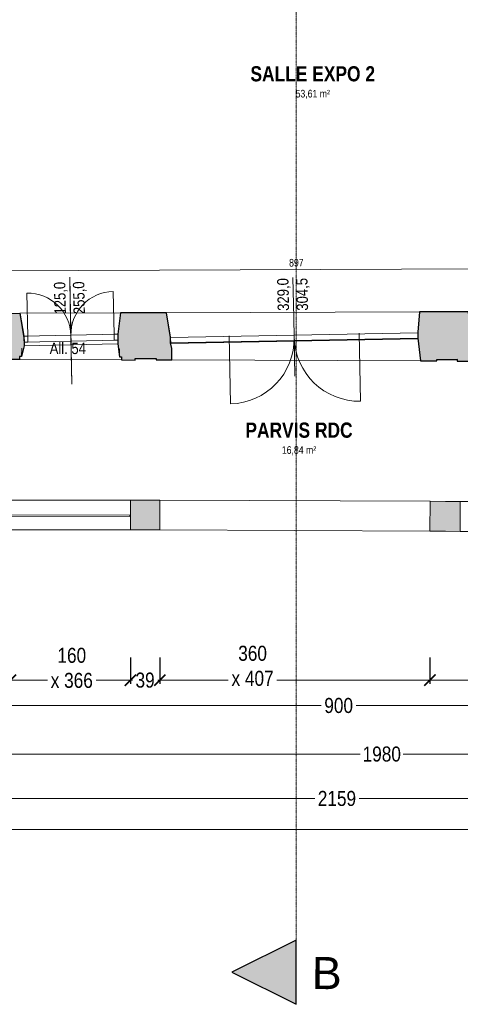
# Model space of a CAD drawing. Extents: x -6068 to 35118, y -17738 to 67348.
# Tile 178 of 243: x 688 to 1274, y 13330 to 14640. Entities that reach past the tile are written whole.
import ezdxf
from ezdxf.enums import TextEntityAlignment as Align

# ---------------------------------------------------------------- set-up
doc = ezdxf.new("R2010")
doc.units = 0
doc.header["$LTSCALE"] = 15
for name, pattern in [('AXES', [50.8, 31.75, -6.35, 6.35, -6.35]), ('Continua', [0]), ('Cui_CONTINU', [0])]:
    doc.linetypes.add(name, pattern=pattern)
doc.layers.get('0').update_dxf_attribs({"linetype": 'CONTINUOUS'})
doc.layers.get('DEFPOINTS').update_dxf_attribs({"linetype": 'CONTINUOUS'})
for name, color, linetype, lineweight, true_color in [('Baie Architectural - Mesures - NIVEAUX - Style par défaut', 7, 'Continua', 0, 0x000000), ('Baie Architectural - Seuil - NIVEAUX - Style par défaut', 7, 'Continua', 0, 0x000000), ('EDL-Mesures et Cotes', 7, 'Continua', 0, 0xc0c0c0), ('Enveloppe - NIVEAUX - Style par défaut', 7, 'Continua', 0, 0x000000), ('Fenêtre - Cadre - NIVEAUX - Style par défaut', 7, 'Continua', 0, 0x000000), ('Fenêtre - Mesures - NIVEAUX - Style par défaut', 7, 'Continua', 0, 0x000000), ('Fenêtre - Ouvertures - NIVEAUX - Style par défaut', 7, 'Continua', 0, 0x000000), ('Fenêtre - Seuil - NIVEAUX - Style par défaut', 7, 'Continua', 0, 0x000000), ('Garde-corps - Traverse - NIVEAUX - Style par défaut', 7, 'Continua', 0, 0x000000), ('Pièce - Notes - NIVEAUX - Style par défaut', 7, 'Continua', 0, 0x000000), ('Porte - Cadre - NIVEAUX - Style par défaut', 7, 'Continua', 0, 0x000000), ('Porte - Mesures - NIVEAUX - Style par défaut', 7, 'Continua', 0, 0x000000), ('Porte - Ouvertures - NIVEAUX - Style par défaut', 7, 'Continua', 0, 0x000000), ('Porte - Seuil - NIVEAUX - Style par défaut', 7, 'Continua', 0, 0x000000)]:
    doc.layers.add(name, color=color, linetype=linetype, lineweight=lineweight, true_color=true_color)
for name, color, linetype in [('EDL_RDC murs & cloisons', 5, 'CONTINUOUS'), ('Marques - Coupes', 7, 'CONTINUOUS'), ('PIS-CONTOURS', 44, 'CONTINUOUS'), ('PIS-coupe', 254, 'CONTINUOUS'), ('PIS-fond de plan', 7, 'Cui_CONTINU')]:
    doc.layers.add(name, color=color, linetype=linetype)
doc.styles.add('Arial Narrow', font='ARIALN.TTF')
doc.styles.add('Arial Narrow Bold', font='ARIALNB.TTF')
doc.styles.add('MtXpl_Arial_Narrow', font='ARIALN.TTF')
doc.styles.add('STYLE_GENERE_1', font='arial.ttf')
doc.dimstyles.new('Côtes (ech cm) PIS', dxfattribs={"dimscale": 0, "dimtxt": 20, "dimasz": 15, "dimexe": 5, "dimexo": 5, "dimgap": 5, "dimtad": 0, "dimtih": 1, "dimtoh": 1, "dimdec": 0, "dimtxsty": 'Arial Narrow', "dimblk": 'ARCHTICK', "dimcen": 0, "dimclrd": 256, "dimclre": 256, "dimclrt": 256, "dimadec": 0, "dimazin": 0, "dimtfac": 1, "dimtdec": 0, "dimtmove": 2, "dimatfit": 3, "dimfxl": 30, "dimfxlon": 1, "dimlwd": 0, "dimarcsym": 0})

# ---------------------------------------------------------------- blocks, each defined once
blk = doc.blocks.new('EDL_RDC_2025 09 17')
at = {"layer": 'EDL_RDC murs & cloisons', "linetype": 'Continuous', "ltscale": 0.08}
h = blk.add_hatch(color=9, dxfattribs=at)
h.dxf.hatch_style = 1
h.paths.add_polyline_path([(607.9, -1513.2), (607.7, -1544.8), (589.7, -1544.8), (580, -1544), (544, -1544.2), (543.9, -1518.7), (500, -1476.2), (513.6, -1462.1), (522.6, -1470.8), (551.4, -1468.8), (551.3, -1432.5), (607.7, -1432.5), (607.7, -1454.9), (687.9, -1453.6), (693.5, -1484), (693.7, -1492), (693.7, -1497), (690.4, -1511.2), (687.4, -1511.2), (687.4, -1515.2), (669.3, -1515.1), (669.3, -1513.1)])
h = blk.add_hatch(color=9, dxfattribs=at)
h.dxf.hatch_style = 1
h.paths.add_polyline_path([(821.9, -1453.2), (818.5, -1481.5), (818.7, -1494.5), (820.6, -1511.8), (823.6, -1511.8), (823.6, -1515.8), (841.8, -1515.9), (841.8, -1514), (869.5, -1513.9), (869.5, -1515.7), (890.6, -1515.7), (890.6, -1500.7), (888.8, -1493.1), (888.7, -1486.1), (883.5, -1453)])
h = blk.add_hatch(color=9, dxfattribs=at)
h.dxf.hatch_style = 1
h.paths.add_polyline_path([(1220.1, -1451.8), (1217.7, -1478.6), (1217.8, -1486.6), (1221.6, -1517), (1243, -1517.1), (1243, -1515.1), (1270.3, -1515.1), (1270.3, -1517.6), (1288.9, -1517.6), (1288.9, -1513.6), (1291.9, -1513.6), (1291.9, -1502.6), (1290.8, -1485.1), (1290.6, -1473.1), (1285.1, -1451.6)])
h = blk.add_hatch(color=9, dxfattribs=at)
h.dxf.hatch_style = 1
h.paths.add_polyline_path([(835.2, -1742.1), (858.4, -1742.1), (874.4, -1742), (874.6, -1702.2), (858.6, -1702.3), (835.2, -1702.3)])
h = blk.add_hatch(color=9, dxfattribs=at)
h.dxf.hatch_style = 1
h.paths.add_polyline_path([(1234, -1743.7), (1254.6, -1743.8), (1274.2, -1743.9), (1274.4, -1704.1), (1254.8, -1704), (1234.2, -1703.9)])
at = {"layer": 'Baie Architectural - Mesures - NIVEAUX - Style par défaut', "color": 103, "linetype": 'Continua', "lineweight": 13, "ltscale": 0.1, "true_color": 0x49c386}
blk.add_line((754.5, -1405.8), (757.3, -1548.1), dxfattribs=at)
at = {"layer": 'Baie Architectural - Seuil - NIVEAUX - Style par défaut', "color": 103, "linetype": 'Continua', "lineweight": 5, "ltscale": 0.1, "true_color": 0x49c386}
for p, q in [((821.9, -1453.2), (687.9, -1453.6)), ((693.8, -1497), (818.7, -1494.5)), ((687.4, -1515.2), (823.6, -1515.8)), ((890.6, -1515.7), (1221.6, -1517)), ((835.2, -1702.3), (675.6, -1702.2)), ((1234.2, -1703.9), (874.6, -1702.2)), ((1434, -1704.9), (1274.4, -1704.1)), ((675.6, -1742), (835.2, -1742.1)), ((874.4, -1742), (1234, -1743.7)), ((1274.2, -1743.9), (1433.8, -1744.7))]:
    blk.add_line(p, q, dxfattribs=at)
at = {"layer": 'EDL-Mesures et Cotes', "color": 9, "linetype": 'Continua', "lineweight": 5, "ltscale": 0.1, "true_color": 0xc0c0c0}
blk.add_line((1504.9, -1393.5), (607.5, -1397.4), dxfattribs=at)
at = {"layer": 'EDL_RDC murs & cloisons', "linetype": 'Continuous', "ltscale": 0.08}
for points in [[(607.9, -1513.2), (607.7, -1544.8), (589.7, -1544.8), (580, -1544), (544, -1544.2), (543.9, -1518.7), (500, -1476.2), (513.6, -1462.1), (522.6, -1470.8), (551.4, -1468.8), (551.3, -1432.5), (607.7, -1432.5), (607.7, -1454.9), (687.9, -1453.6), (693.5, -1484), (693.7, -1492), (693.7, -1497), (690.4, -1511.2), (690.4, -1511.2), (687.4, -1511.2), (687.4, -1515.2), (669.3, -1515.1), (669.3, -1513.1), (607.9, -1513.2)], [(821.9, -1453.2), (818.5, -1481.5), (818.7, -1494.5), (820.6, -1511.8), (823.6, -1511.8), (823.6, -1515.8), (841.8, -1515.9), (841.8, -1514), (869.5, -1513.9), (869.5, -1515.7), (890.6, -1515.7), (890.6, -1500.7), (888.8, -1493.1), (888.7, -1486.1), (883.5, -1453), (821.9, -1453.2)], [(1220.1, -1451.8), (1217.7, -1478.6), (1217.8, -1486.6), (1221.6, -1517), (1243, -1517.1), (1243, -1515.1), (1270.3, -1515.1), (1270.3, -1517.6), (1288.9, -1517.6), (1288.9, -1513.6), (1291.9, -1513.6), (1291.9, -1502.6), (1290.8, -1485.1), (1290.6, -1473.1), (1285.1, -1451.6), (1220.1, -1451.8)]]:
    blk.add_lwpolyline(points, close=True, dxfattribs=at)
at = {"layer": 'EDL_RDC murs & cloisons', "linetype": 'Continua', "lineweight": 20, "ltscale": 0.1}
for points in [[(835.2, -1742.1), (858.4, -1742.1), (874.4, -1742), (874.6, -1702.2), (858.6, -1702.3), (835.2, -1702.3)], [(1234, -1743.7), (1254.6, -1743.8), (1274.2, -1743.9), (1274.4, -1704.1), (1254.8, -1704), (1234.2, -1703.9)]]:
    blk.add_lwpolyline(points, close=True, dxfattribs=at)
at = {"layer": 'Enveloppe - NIVEAUX - Style par défaut', "color": 18, "linetype": 'Continua', "lineweight": 20, "ltscale": 0.1, "true_color": 0x000000}
for p, q in [((687.9, -1453.6), (656.9, -1453.8)), ((693.5, -1484), (687.9, -1453.6)), ((693.6, -1489), (687.9, -1453.6)), ((821.9, -1453.2), (818.5, -1481.5)), ((883.5, -1453), (821.9, -1453.2)), ((888.7, -1485.1), (883.5, -1453)), ((1220.1, -1451.8), (1217.7, -1478.6)), ((1285.1, -1451.6), (1220.1, -1451.8)), ((1217.7, -1478.6), (1217.8, -1486.6)), ((693.8, -1497), (693.5, -1484)), ((693.5, -1484), (693.8, -1497)), ((693.8, -1497), (693.6, -1489)), ((818.5, -1481.5), (818.7, -1494.5)), ((818.7, -1494.5), (818.5, -1481.5)), ((818.6, -1486.5), (818.7, -1494.5)), ((888.8, -1493.1), (888.7, -1485.1)), ((690.4, -1511.2), (690.5, -1500.2)), ((820.6, -1500.8), (820.6, -1511.8)), ((890.6, -1515.7), (890.6, -1500.7)), ((687.4, -1511.2), (690.4, -1511.2)), ((820.6, -1511.8), (823.6, -1511.8)), ((823.6, -1511.8), (823.6, -1515.8)), ((823.6, -1515.8), (841.8, -1515.9)), ((841.8, -1514), (869.5, -1513.9)), ((841.8, -1515.9), (841.8, -1514)), ((869.5, -1513.9), (869.5, -1515.7)), ((869.5, -1515.7), (890.6, -1515.7)), ((1221.6, -1517), (1243, -1517.1)), ((1243, -1515.1), (1270.3, -1514.9)), ((1243, -1517.1), (1243, -1515.1)), ((1270.3, -1514.9), (1270.3, -1517.6)), ((1270.3, -1517.6), (1288.9, -1517.6)), ((835.2, -1702.3), (835.2, -1742.1))]:
    blk.add_line(p, q, dxfattribs=at)
at = {"layer": 'Fenêtre - Cadre - NIVEAUX - Style par défaut', "color": 161, "linetype": 'Continua', "lineweight": 13, "ltscale": 0.1, "true_color": 0x7599ff}
for p, q in [((693.5, -1484), (818.5, -1481.5)), ((693.5, -1484), (698.5, -1483.9)), ((693.7, -1492), (693.5, -1484)), ((693.7, -1492), (693.5, -1484)), ((818.6, -1489.5), (693.7, -1492)), ((698.7, -1491.9), (693.7, -1492)), ((698.5, -1483.9), (698.7, -1491.9)), ((813.5, -1481.6), (818.5, -1481.5)), ((813.6, -1489.6), (813.5, -1481.6)), ((818.6, -1489.5), (813.6, -1489.6)), ((818.5, -1481.5), (818.6, -1489.5)), ((818.5, -1481.5), (818.6, -1489.5))]:
    blk.add_line(p, q, dxfattribs=at)
at = {"layer": 'Fenêtre - Mesures - NIVEAUX - Style par défaut', "color": 161, "linetype": 'Continua', "lineweight": 13, "ltscale": 0.1, "true_color": 0x7599ff}
for q in [(754.6, -1410.9), (757.3, -1548.1)]:
    blk.add_line((755.6, -1464.8), q, dxfattribs=at)
at = {"layer": 'Fenêtre - Ouvertures - NIVEAUX - Style par défaut', "color": 161, "linetype": 'Continua', "lineweight": 13, "ltscale": 0.1, "true_color": 0x7599ff}
for p, q in [((698.5, -1484.4), (697.4, -1426.9)), ((813.5, -1482.1), (812.3, -1424.6)), ((698.5, -1483.9), (698.7, -1491.9)), ((756, -1482.8), (756.2, -1490.8)), ((756, -1482.8), (756.2, -1490.8)), ((813.5, -1481.6), (813.6, -1489.6))]:
    blk.add_line(p, q, dxfattribs=at)
at = {"layer": 'Fenêtre - Ouvertures - NIVEAUX - Style par défaut', "color": 161, "linetype": 'Continua', "lineweight": 5, "ltscale": 0.1, "true_color": 0x7599ff}
for centre, start, end in [((698.5, -1484.4), 1.1404, 91.1403), ((813.5, -1482.1), 91.1404, 181.1403)]:
    blk.add_arc(centre, 57.5, start, end, dxfattribs=at)
at = {"layer": 'Fenêtre - Seuil - NIVEAUX - Style par défaut', "color": 161, "linetype": 'Continua', "lineweight": 5, "ltscale": 0.1, "true_color": 0x7599ff}
blk.add_line((821.9, -1453.2), (687.9, -1453.6), dxfattribs=at)
at = {"layer": 'Garde-corps - Traverse - NIVEAUX - Style par défaut', "color": 18, "linetype": 'Continua', "lineweight": 13, "ltscale": 0.1, "true_color": 0x000000}
for p, q in [((675.6, -1721.8), (834.7, -1722.2)), ((675.6, -1723.8), (834.7, -1724.2)), ((834.7, -1722.2), (834.7, -1724.2))]:
    blk.add_line(p, q, dxfattribs=at)
at = {"layer": 'Porte - Cadre - NIVEAUX - Style par défaut', "color": 103, "linetype": 'Continua', "lineweight": 5, "ltscale": 0.1, "true_color": 0x49c386}
for p, q in [((1217.7, -1479.6), (888.7, -1486.1)), ((1217.8, -1487.6), (1217.7, -1479.6)), ((888.7, -1486.1), (888.9, -1494.1)), ((888.9, -1494.1), (1217.8, -1487.6))]:
    blk.add_line(p, q, dxfattribs=at)
at = {"layer": 'Porte - Mesures - NIVEAUX - Style par défaut', "color": 103, "linetype": 'Continua', "lineweight": 13, "ltscale": 0.1, "true_color": 0x49c386}
for q in [(1051.7, -1406), (1054.3, -1537.3)]:
    blk.add_line((1052.7, -1459.9), q, dxfattribs=at)
at = {"layer": 'Porte - Ouvertures - NIVEAUX - Style par défaut', "color": 103, "linetype": 'Continua', "lineweight": 13, "ltscale": 0.1, "true_color": 0x49c386}
for p, q in [((1139.8, -1480.1), (1141.6, -1570.8)), ((966.6, -1483.6), (968.4, -1574.2)), ((966.6, -1484.6), (966.7, -1492.6)), ((1053.2, -1482.9), (1053.4, -1490.9)), ((1053.2, -1482.9), (1053.4, -1490.9)), ((1139.8, -1481.1), (1140, -1489.1))]:
    blk.add_line(p, q, dxfattribs=at)
at = {"layer": 'Porte - Ouvertures - NIVEAUX - Style par défaut', "color": 103, "linetype": 'Continua', "lineweight": 5, "ltscale": 0.1, "true_color": 0x49c386}
for centre, start, end in [((966.6, -1487.6), 271.1404, 1.1403), ((1139.9, -1484.1), 181.1404, 271.1403)]:
    blk.add_arc(centre, 86.6, start, end, dxfattribs=at)
at = {"layer": 'Porte - Seuil - NIVEAUX - Style par défaut', "color": 103, "linetype": 'Continua', "lineweight": 5, "ltscale": 0.1, "true_color": 0x49c386}
for p, q in [((1220.1, -1451.8), (883.5, -1453)), ((888.8, -1493.1), (1217.8, -1486.6))]:
    blk.add_line(p, q, dxfattribs=at)
at = {"layer": 'EDL-Mesures et Cotes', "color": 8, "true_color": 0x808080, "style": 'Arial Narrow'}
blk.add_text('897', height=10.1, rotation=0.2467, dxfattribs=at).set_placement((1056.2, -1391.4), align=Align.CENTER)
at = {"layer": 'Fenêtre - Mesures - NIVEAUX - Style par défaut', "color": 161, "linetype": 'Continuous', "true_color": 0x7599ff, "style": 'MtXpl_Arial_Narrow'}
for s, p in [('125,0', (749.4, -1455.1)), ('255,0', (774.7, -1454.6))]:
    blk.add_text(s, height=15.15, rotation=91.1403, dxfattribs=at).set_placement(p)
blk.add_text('All. 54', height=15.15, dxfattribs=at).set_placement((727.8, -1507.9))
at = {"layer": 'Pièce - Notes - NIVEAUX - Style par défaut', "color": 18, "true_color": 0x000000, "style": 'Arial Narrow Bold'}
for s, height, p in [('SALLE EXPO 2', 20.205, (1078, -1145)), ('PARVIS RDC', 20.21, (1059.7, -1619.3))]:
    blk.add_text(s, height=height, dxfattribs=at).set_placement(p, align=Align.CENTER)
at = {"layer": 'Pièce - Notes - NIVEAUX - Style par défaut', "color": 8, "true_color": 0x808080, "style": 'Arial Narrow'}
for s, p in [('53,61 m²', (1078, -1156.3)), ('16,84 m²', (1059.7, -1630.6))]:
    blk.add_text(s, height=10.1, dxfattribs=at).set_placement(p, align=Align.TOP_CENTER)
at = {"layer": 'Porte - Mesures - NIVEAUX - Style par défaut', "color": 103, "linetype": 'Continuous', "true_color": 0x49c386, "style": 'MtXpl_Arial_Narrow'}
for s, p in [('329,0', (1046.5, -1450.2)), ('304,5', (1071.8, -1450))]:
    blk.add_text(s, height=15.15, rotation=91.1403, dxfattribs=at).set_placement(p)
blk = doc.blocks.new('_ArchTick')
at = {"color": 0, "linetype": 'ByBlock', "const_width": 0.15}
blk.add_lwpolyline([(-0.5, -0.5), (0.5, 0.5)], dxfattribs=at)
blk = doc.blocks.new('*D82')
at = {"layer": 'DEFPOINTS', "color": 0, "linetype": 'Continuous', "ltscale": 0.08, "transparency": 16777216}
for p in [(1.1, 13965.9), (2160, 13883.4), (2160, 13603.7)]:
    blk.add_point(p, dxfattribs=at)
at = {"layer": 'EDL-Mesures et Cotes', "linetype": 'Continuous', "lineweight": -2, "ltscale": 0.08, "transparency": 16777216}
for p, q in [((1.1, 13723.7), (1.1, 13598.7)), ((2160, 13723.7), (2160, 13598.7))]:
    blk.add_line(p, q, dxfattribs=at)
at = {"layer": 'EDL-Mesures et Cotes', "linetype": 'Continuous', "lineweight": 0, "ltscale": 0.08, "transparency": 16777216}
for p, q in [((1.1, 13603.7), (1080.6, 13603.7)), ((2160, 13603.7), (1139.9, 13603.7))]:
    blk.add_line(p, q, dxfattribs=at)
at = {"layer": 'EDL-Mesures et Cotes', "linetype": 'Continuous', "lineweight": 0, "ltscale": 0.08, "transparency": 16777216, "xscale": 15, "yscale": 15, "zscale": 15, "rotation": 180}
blk.add_blockref('_ArchTick', (1.1, 13603.7), dxfattribs=at)
at = {"layer": 'EDL-Mesures et Cotes', "linetype": 'Continuous', "lineweight": 0, "ltscale": 0.08, "transparency": 16777216, "xscale": 15, "yscale": 15, "zscale": 15}
blk.add_blockref('_ArchTick', (2160, 13603.7), dxfattribs=at)
at = {"layer": 'EDL-Mesures et Cotes', "linetype": 'Continuous', "ltscale": 0.08, "transparency": 16777216, "insert": (1110.2, 13603.7), "char_height": 20, "attachment_point": 5, "style": 'Arial Narrow'}
blk.add_mtext('2159', dxfattribs=at)
blk = doc.blocks.new('*D83')
at = {"layer": 'DEFPOINTS', "color": 0, "linetype": 'Continuous', "ltscale": 0.08, "transparency": 16777216}
for p in [(2160, 13883.3), (179.9, 13787.9), (2160, 13662.8)]:
    blk.add_point(p, dxfattribs=at)
at = {"layer": 'EDL-Mesures et Cotes', "linetype": 'Continuous', "lineweight": -2, "ltscale": 0.08, "transparency": 16777216}
for p, q in [((179.9, 13692.8), (179.9, 13657.8)), ((2160, 13692.8), (2160, 13657.8))]:
    blk.add_line(p, q, dxfattribs=at)
at = {"layer": 'EDL-Mesures et Cotes', "linetype": 'Continuous', "lineweight": 0, "ltscale": 0.08, "transparency": 16777216}
for p, q in [((179.9, 13662.8), (1141.3, 13662.8)), ((2160, 13662.8), (1198.6, 13662.8))]:
    blk.add_line(p, q, dxfattribs=at)
at = {"layer": 'EDL-Mesures et Cotes', "linetype": 'Continuous', "lineweight": 0, "ltscale": 0.08, "transparency": 16777216, "xscale": 15, "yscale": 15, "zscale": 15, "rotation": 180}
blk.add_blockref('_ArchTick', (179.9, 13662.8), dxfattribs=at)
at = {"layer": 'EDL-Mesures et Cotes', "linetype": 'Continuous', "lineweight": 0, "ltscale": 0.08, "transparency": 16777216, "xscale": 15, "yscale": 15, "zscale": 15}
blk.add_blockref('_ArchTick', (2160, 13662.8), dxfattribs=at)
at = {"layer": 'EDL-Mesures et Cotes', "linetype": 'Continuous', "ltscale": 0.08, "transparency": 16777216, "insert": (1169.9, 13662.8), "char_height": 20, "attachment_point": 5, "style": 'Arial Narrow'}
blk.add_mtext('1980', dxfattribs=at)
blk = doc.blocks.new('*D90')
at = {"layer": 'DEFPOINTS', "color": 0, "linetype": 'Continuous', "ltscale": 0.08, "transparency": 16777216}
for p in [(606.4, 13961.2), (1506.1, 13958.2), (1506.1, 13727.4)]:
    blk.add_point(p, dxfattribs=at)
at = {"layer": 'EDL-Mesures et Cotes', "linetype": 'Continuous', "lineweight": -2, "ltscale": 0.08, "transparency": 16777216}
for p, q in [((606.4, 13757.4), (606.4, 13722.4)), ((1506.1, 13757.4), (1506.1, 13722.4))]:
    blk.add_line(p, q, dxfattribs=at)
at = {"layer": 'EDL-Mesures et Cotes', "linetype": 'Continuous', "lineweight": 0, "ltscale": 0.08, "transparency": 16777216}
for p, q in [((606.4, 13727.4), (1089.4, 13727.4)), ((1506.1, 13727.4), (1135.6, 13727.4))]:
    blk.add_line(p, q, dxfattribs=at)
at = {"layer": 'EDL-Mesures et Cotes', "linetype": 'Continuous', "lineweight": 0, "ltscale": 0.08, "transparency": 16777216, "xscale": 15, "yscale": 15, "zscale": 15, "rotation": 180}
blk.add_blockref('_ArchTick', (606.4, 13727.4), dxfattribs=at)
at = {"layer": 'EDL-Mesures et Cotes', "linetype": 'Continuous', "lineweight": 0, "ltscale": 0.08, "transparency": 16777216, "xscale": 15, "yscale": 15, "zscale": 15}
blk.add_blockref('_ArchTick', (1506.1, 13727.4), dxfattribs=at)
at = {"layer": 'EDL-Mesures et Cotes', "linetype": 'Continuous', "ltscale": 0.08, "transparency": 16777216, "insert": (1112.5, 13727.4), "char_height": 20, "attachment_point": 5, "style": 'Arial Narrow'}
blk.add_mtext('900', dxfattribs=at)
blk = doc.blocks.new('*D92')
at = {"layer": 'DEFPOINTS', "color": 0, "linetype": 'Continuous', "ltscale": 0.08, "transparency": 16777216}
for p in [(675.6, 13961.1), (835.2, 13961.1), (835.2, 13761.2)]:
    blk.add_point(p, dxfattribs=at)
at = {"layer": 'EDL-Mesures et Cotes', "linetype": 'Continuous', "lineweight": -2, "ltscale": 0.08, "transparency": 16777216}
for p, q in [((675.6, 13791.2), (675.6, 13756.2)), ((835.2, 13791.2), (835.2, 13756.2))]:
    blk.add_line(p, q, dxfattribs=at)
at = {"layer": 'EDL-Mesures et Cotes', "linetype": 'Continuous', "lineweight": 0, "ltscale": 0.08, "transparency": 16777216}
for p, q in [((675.6, 13761.2), (724.8, 13761.2)), ((835.2, 13761.2), (789.6, 13761.2))]:
    blk.add_line(p, q, dxfattribs=at)
at = {"layer": 'EDL-Mesures et Cotes', "linetype": 'Continuous', "lineweight": 0, "ltscale": 0.08, "transparency": 16777216, "xscale": 15, "yscale": 15, "zscale": 15, "rotation": 180}
blk.add_blockref('_ArchTick', (675.6, 13761.2), dxfattribs=at)
at = {"layer": 'EDL-Mesures et Cotes', "linetype": 'Continuous', "lineweight": 0, "ltscale": 0.08, "transparency": 16777216, "xscale": 15, "yscale": 15, "zscale": 15}
blk.add_blockref('_ArchTick', (835.2, 13761.2), dxfattribs=at)
at = {"layer": 'EDL-Mesures et Cotes', "linetype": 'Continuous', "ltscale": 0.08, "transparency": 16777216, "insert": (757.2, 13777.5), "char_height": 20, "attachment_point": 5, "style": 'Arial Narrow'}
blk.add_mtext('160\\Px 366', dxfattribs=at)
blk = doc.blocks.new('*D93')
at = {"layer": 'DEFPOINTS', "color": 0, "linetype": 'Continuous', "ltscale": 0.08, "transparency": 16777216}
for p in [(874.4, 13961.2), (1234, 13959.2), (1234, 13761.2)]:
    blk.add_point(p, dxfattribs=at)
at = {"layer": 'EDL-Mesures et Cotes', "linetype": 'Continuous', "lineweight": -2, "ltscale": 0.08, "transparency": 16777216}
for p, q in [((874.4, 13791.2), (874.4, 13756.2)), ((1234, 13791.2), (1234, 13756.2))]:
    blk.add_line(p, q, dxfattribs=at)
at = {"layer": 'EDL-Mesures et Cotes', "linetype": 'Continuous', "lineweight": 0, "ltscale": 0.08, "transparency": 16777216}
for p, q in [((874.4, 13761.2), (965.5, 13761.2)), ((1234, 13761.2), (1030.2, 13761.2))]:
    blk.add_line(p, q, dxfattribs=at)
at = {"layer": 'EDL-Mesures et Cotes', "linetype": 'Continuous', "lineweight": 0, "ltscale": 0.08, "transparency": 16777216, "xscale": 15, "yscale": 15, "zscale": 15, "rotation": 180}
blk.add_blockref('_ArchTick', (874.4, 13761.2), dxfattribs=at)
at = {"layer": 'EDL-Mesures et Cotes', "linetype": 'Continuous', "lineweight": 0, "ltscale": 0.08, "transparency": 16777216, "xscale": 15, "yscale": 15, "zscale": 15}
blk.add_blockref('_ArchTick', (1234, 13761.2), dxfattribs=at)
at = {"layer": 'EDL-Mesures et Cotes', "linetype": 'Continuous', "ltscale": 0.08, "transparency": 16777216, "insert": (997.9, 13780.2), "char_height": 20, "attachment_point": 5, "style": 'Arial Narrow'}
blk.add_mtext('360\\Px 407', dxfattribs=at)
blk = doc.blocks.new('*D94')
at = {"layer": 'DEFPOINTS', "color": 0, "linetype": 'Continuous', "ltscale": 0.08, "transparency": 16777216}
for p in [(1234, 13959.2), (1434, 13958.5), (1434, 13761.2)]:
    blk.add_point(p, dxfattribs=at)
at = {"layer": 'EDL-Mesures et Cotes', "linetype": 'Continuous', "lineweight": -2, "ltscale": 0.08, "transparency": 16777216}
for p, q in [((1234, 13791.2), (1234, 13756.2)), ((1434, 13791.2), (1434, 13756.2))]:
    blk.add_line(p, q, dxfattribs=at)
at = {"layer": 'EDL-Mesures et Cotes', "linetype": 'Continuous', "lineweight": 0, "ltscale": 0.08, "transparency": 16777216}
for p, q in [((1234, 13761.2), (1301.6, 13761.2)), ((1434, 13761.2), (1366.4, 13761.2))]:
    blk.add_line(p, q, dxfattribs=at)
at = {"layer": 'EDL-Mesures et Cotes', "linetype": 'Continuous', "lineweight": 0, "ltscale": 0.08, "transparency": 16777216, "xscale": 15, "yscale": 15, "zscale": 15, "rotation": 180}
blk.add_blockref('_ArchTick', (1234, 13761.2), dxfattribs=at)
at = {"layer": 'EDL-Mesures et Cotes', "linetype": 'Continuous', "lineweight": 0, "ltscale": 0.08, "transparency": 16777216, "xscale": 15, "yscale": 15, "zscale": 15}
blk.add_blockref('_ArchTick', (1434, 13761.2), dxfattribs=at)
at = {"layer": 'EDL-Mesures et Cotes', "linetype": 'Continuous', "ltscale": 0.08, "transparency": 16777216, "insert": (1334, 13782.1), "char_height": 20, "attachment_point": 5, "style": 'Arial Narrow'}
blk.add_mtext('200\\Px 366', dxfattribs=at)
blk = doc.blocks.new('*D96')
at = {"layer": 'DEFPOINTS', "color": 0, "linetype": 'Continuous', "ltscale": 0.08, "transparency": 16777216}
for p in [(835.2, 13961.1), (874.4, 13961.2), (874.4, 13761.2)]:
    blk.add_point(p, dxfattribs=at)
at = {"layer": 'EDL-Mesures et Cotes', "linetype": 'Continuous', "lineweight": -2, "ltscale": 0.08, "transparency": 16777216}
for p, q in [((835.2, 13791.2), (835.2, 13756.2)), ((874.4, 13791.2), (874.4, 13756.2))]:
    blk.add_line(p, q, dxfattribs=at)
at = {"layer": 'EDL-Mesures et Cotes', "linetype": 'Continuous', "lineweight": 0, "ltscale": 0.08, "transparency": 16777216}
for p, q in [((835.2, 13761.2), (820.2, 13761.2)), ((835.2, 13761.2), (838, 13761.2)), ((874.4, 13761.2), (871.6, 13761.2)), ((874.4, 13761.2), (889.4, 13761.2))]:
    blk.add_line(p, q, dxfattribs=at)
at = {"layer": 'EDL-Mesures et Cotes', "linetype": 'Continuous', "lineweight": 0, "ltscale": 0.08, "transparency": 16777216, "xscale": 15, "yscale": 15, "zscale": 15}
blk.add_blockref('_ArchTick', (835.2, 13761.2), dxfattribs=at)
at = {"layer": 'EDL-Mesures et Cotes', "linetype": 'Continuous', "lineweight": 0, "ltscale": 0.08, "transparency": 16777216, "xscale": 15, "yscale": 15, "zscale": 15, "rotation": 180}
blk.add_blockref('_ArchTick', (874.4, 13761.2), dxfattribs=at)
at = {"layer": 'EDL-Mesures et Cotes', "linetype": 'Continuous', "ltscale": 0.08, "transparency": 16777216, "insert": (854.8, 13761.2), "char_height": 20, "attachment_point": 5, "style": 'Arial Narrow'}
blk.add_mtext('39', dxfattribs=at)
blk = doc.blocks.new('*D97')
at = {"layer": 'DEFPOINTS', "color": 0, "linetype": 'Continuous', "ltscale": 0.08, "transparency": 16777216}
for p in [(2918.1, 14386.2), (1.1, 13965.9), (2918.1, 13562.5)]:
    blk.add_point(p, dxfattribs=at)
at = {"layer": 'EDL-Mesures et Cotes', "linetype": 'Continuous', "lineweight": -2, "ltscale": 0.08, "transparency": 16777216}
for p, q in [((1.1, 13592.5), (1.1, 13557.5)), ((2918.1, 13592.5), (2918.1, 13557.5))]:
    blk.add_line(p, q, dxfattribs=at)
at = {"layer": 'EDL-Mesures et Cotes', "linetype": 'Continuous', "lineweight": 0, "ltscale": 0.08, "transparency": 16777216}
for p, q in [((1.1, 13562.5), (1430, 13562.5)), ((2918.1, 13562.5), (1489.2, 13562.5))]:
    blk.add_line(p, q, dxfattribs=at)
at = {"layer": 'EDL-Mesures et Cotes', "linetype": 'Continuous', "lineweight": 0, "ltscale": 0.08, "transparency": 16777216, "xscale": 15, "yscale": 15, "zscale": 15, "rotation": 180}
blk.add_blockref('_ArchTick', (1.1, 13562.5), dxfattribs=at)
at = {"layer": 'EDL-Mesures et Cotes', "linetype": 'Continuous', "lineweight": 0, "ltscale": 0.08, "transparency": 16777216, "xscale": 15, "yscale": 15, "zscale": 15}
blk.add_blockref('_ArchTick', (2918.1, 13562.5), dxfattribs=at)
at = {"layer": 'EDL-Mesures et Cotes', "linetype": 'Continuous', "ltscale": 0.08, "transparency": 16777216, "insert": (1459.6, 13562.5), "char_height": 20, "attachment_point": 5, "style": 'Arial Narrow'}
blk.add_mtext('2917', dxfattribs=at)
blk = doc.blocks.new('*U786')
at = {"layer": 'PIS-CONTOURS', "linetype": 'Continuous', "lineweight": 0}
blk.add_hatch(color=0, dxfattribs=at).paths.add_polyline_path([(31399, 0), (30399, 0), (30899, -1000)])
at = {"layer": 'PIS-CONTOURS', "color": 0, "linetype": 'AXES', "lineweight": 13, "ltscale": 0.005}
blk.add_line((1000, 0), (30399, 0), dxfattribs=at)
at = {"layer": 'PIS-CONTOURS', "color": 0, "linetype": 'Continuous', "lineweight": 25, "flags": 128}
blk.add_lwpolyline([(31399, 0), (30399, 0), (30899, -1000)], close=True, dxfattribs=at)
at = {"layer": 'PIS-CONTOURS', "color": 0, "lineweight": 15, "style": 'STYLE_GENERE_1'}
blk.add_attdef('REP1', text='', height=500, dxfattribs=at).set_placement((-721, -441), align=Align.MIDDLE_CENTER)
blk.add_attdef('REP', text='', height=500, dxfattribs=at).set_placement((35848, -844), align=Align.BOTTOM_LEFT)

msp = doc.modelspace()

# ---------------------------------------------------------------- block references
at = {"layer": 'PIS-coupe', "lineweight": 13}
ref = msp.add_blockref('*U786', (1055.9, 16015.3), dxfattribs=dict(at, xscale=0.08552815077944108, yscale=0.08552815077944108, zscale=0.08552815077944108, rotation=269.9999987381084))
ref.add_attrib('REP', 'B', dxfattribs={"layer": 'Marques - Coupes', "lineweight": 15, "height": 42.8, "rotation": 359.4637, "style": 'STYLE_GENERE_1'}).set_placement((1076.4, 13337.3), align=Align.BOTTOM_LEFT)
at = {"layer": 'PIS-fond de plan'}
msp.add_blockref('EDL_RDC_2025 09 17', (0, 15703.2), dxfattribs=at)

# ---------------------------------------------------------------- dimensions: what is measured, and where the dimension line sits
at = {"layer": 'EDL-Mesures et Cotes', "linetype": 'Continuous', "ltscale": 0.08}
for base, p1, p2, picture, middle in [((2918.1, 13562.5), (1.1, 13965.9), (2918.1, 14386.2), '*D97', (1459.6, 13562.5)), ((874.4, 13761.2), (835.2, 13961.1), (874.4, 13961.2), '*D96', (854.8, 13761.2)), ((2160, 13662.8), (179.9, 13787.9), (2160, 13883.3), '*D83', (1169.9, 13662.8))]:
    dim = msp.add_linear_dim(base=base, p1=p1, p2=p2, dimstyle='Côtes (ech cm) PIS', override={"dimscale": 1}, dxfattribs=at)
    dim.commit()
    dim.dimension.update_dxf_attribs({"geometry": picture, "text_midpoint": middle})
for base, p1, p2, override, picture, middle in [((2160, 13603.7), (1.1, 13965.9), (2160, 13883.4), {"dimscale": 1, "dimfxl": 120}, '*D82', (1110.2, 13603.7)), ((1506.1, 13727.4), (606.4, 13961.2), (1506.1, 13958.2), {"dimscale": 1}, '*D90', (1112.5, 13727.4))]:
    dim = msp.add_linear_dim(base=base, p1=p1, p2=p2, dimstyle='Côtes (ech cm) PIS', override=override, dxfattribs=at)
    dim.commit()
    dim.dimension.update_dxf_attribs({"geometry": picture, "text_midpoint": middle, "dimtype": 160})
for base, p1, p2, text, picture, middle in [((835.2, 13761.2), (675.6, 13961.1), (835.2, 13961.1), '<>\\Px 366', '*D92', (757.2, 13777.5)), ((1234, 13761.2), (874.4, 13961.2), (1234, 13959.2), '<>\\Px 407', '*D93', (997.9, 13780.2)), ((1434, 13761.2), (1234, 13959.2), (1434, 13958.5), '<>\\Px 366', '*D94', (1334, 13782.1))]:
    dim = msp.add_linear_dim(base=base, p1=p1, p2=p2, text=text, dimstyle='Côtes (ech cm) PIS', override={"dimscale": 1}, dxfattribs=at)
    dim.commit()
    dim.dimension.update_dxf_attribs({"geometry": picture, "text_midpoint": middle, "dimtype": 160})

doc.saveas('drawing.dxf')
